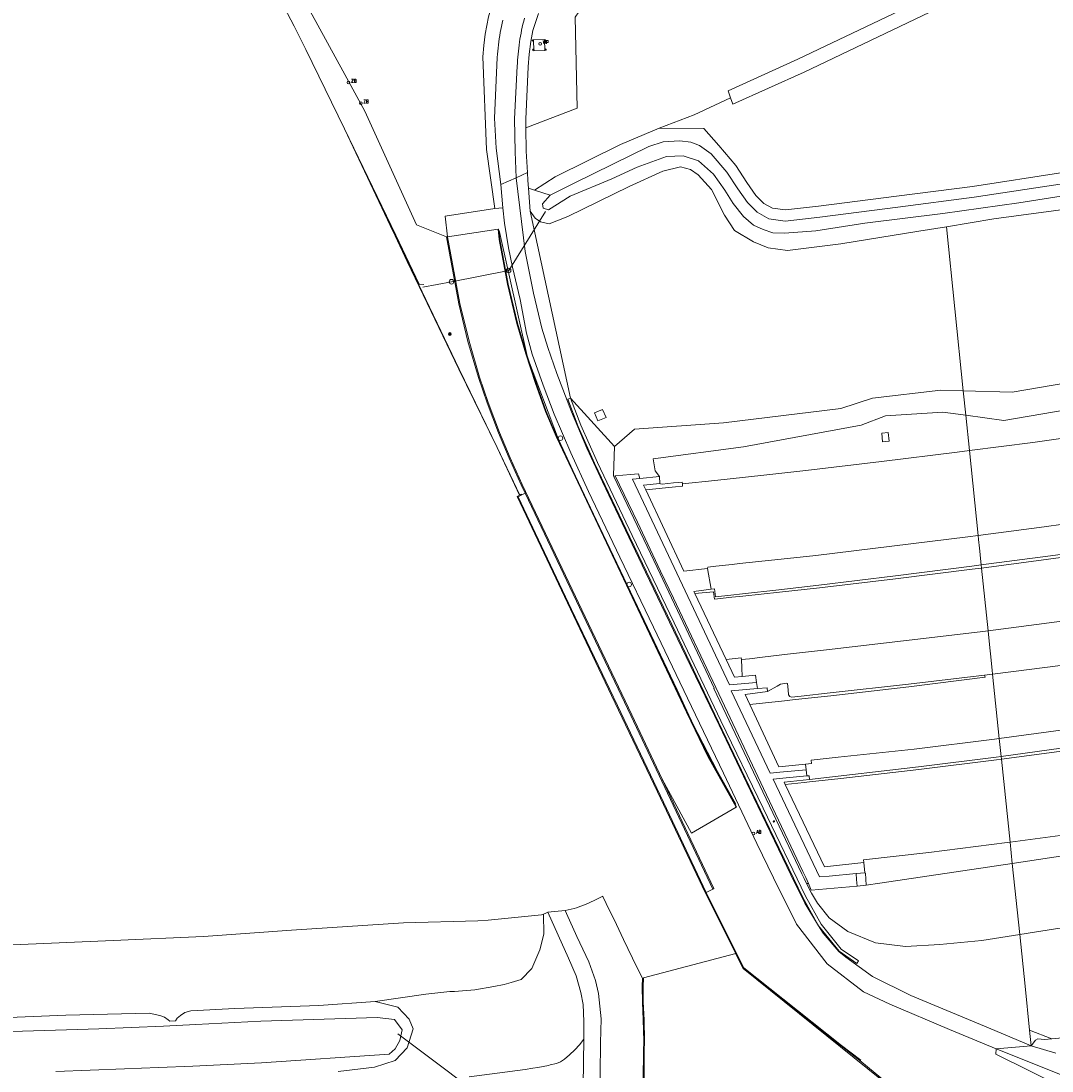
# Model space of a CAD drawing. Header units: metres. Extents: x 138165 to 154469, y 480134 to 494189.
# Tile 75 of 256: x 145120 to 145307, y 484895 to 485086. Entities that reach past the tile are written whole.
import ezdxf

# ---------------------------------------------------------------- set-up
doc = ezdxf.new("R2010")
doc.units = ezdxf.units.M
doc.header["$LTSCALE"] = 0.001
doc.header["$MEASUREMENT"] = 0
for name, color, linetype, lineweight in [('Level 5', 7, 'Continuous', 0), ('TOP-L-duiker', 7, 'Continuous', 0), ('TOP-L-terrein schutting raster hek leuning', 7, 'Continuous', 0), ('TOP-L-topo objecten punt', 7, 'Continuous', 0), ('TOP-L-topo objecten vlak', 7, 'Continuous', 0), ('TOP-L-water beschoeiing', 7, 'Continuous', 0)]:
    doc.layers.add(name, color=color, linetype=linetype, lineweight=lineweight)
doc.styles.add('Style-STANDARD', font='STANDARD.shx')

# ---------------------------------------------------------------- blocks, each defined once
blk = doc.blocks.new('24')
at = {"layer": 'TOP-L-topo objecten punt', "color": 7, "linetype": 'Continuous', "lineweight": 0}
for radius in [0.025, 0.0182, 0.0115, 0.005]:
    blk.add_circle((0, 0), radius, dxfattribs=at)
blk = doc.blocks.new('*U13')
at = {"layer": 'Level 5', "color": 7, "linetype": 'Continuous', "lineweight": 0}
blk.add_circle((0, 0), 0.0415, dxfattribs=at)
blk = doc.blocks.new('150')
at = {"layer": 'Level 5', "color": 7, "linetype": 'Continuous', "lineweight": 0}
blk.add_blockref('*U13', (0, 0), dxfattribs=at)
blk = doc.blocks.new('73')
at = {"layer": 'TOP-L-topo objecten punt', "color": 7, "linetype": 'Continuous', "lineweight": 0}
blk.add_circle((0, 0), 0.025, dxfattribs=at)
at = {"layer": 'TOP-L-topo objecten punt', "color": 7, "linetype": 'Continuous', "lineweight": 0, "style": 'Style-STANDARD'}
blk.add_text('WP', height=0.06, dxfattribs=at).set_placement((0.0483, 0))
blk = doc.blocks.new('10')
at = {"layer": 'TOP-L-topo objecten punt', "linetype": 'Continuous', "lineweight": 0}
blk.add_circle((0, 0), 0.0125, dxfattribs=at)
blk = doc.blocks.new('85')
at = {"layer": 'TOP-L-topo objecten punt', "color": 7, "linetype": 'Continuous', "lineweight": 0}
blk.add_circle((0, 0), 0.025, dxfattribs=at)
at = {"layer": 'TOP-L-topo objecten punt', "color": 7, "linetype": 'Continuous', "lineweight": 0, "style": 'Style-STANDARD'}
blk.add_text('ZB', height=0.06, dxfattribs=at).set_placement((0.0483, 0))
blk = doc.blocks.new('11')
at = {"layer": 'TOP-L-topo objecten punt', "color": 7, "linetype": 'Continuous', "lineweight": 0}
blk.add_circle((0, 0), 0.025, dxfattribs=at)
at = {"layer": 'TOP-L-topo objecten punt', "color": 7, "linetype": 'Continuous', "lineweight": 0, "style": 'Style-STANDARD'}
blk.add_text('AB', height=0.06, dxfattribs=at).set_placement((0.0483, 0))

msp = doc.modelspace()

# ---------------------------------------------------------------- linework, layer by layer
at = {"layer": 'TOP-L-duiker', "flags": 128}
for points in [[(145215.05, 485051.24), (145208.39, 485040.57), (145198.02, 485038.53), (145192.8, 485037.55)], [(145188.3, 484902.16), (145207.69, 484887.57)]]:
    msp.add_lwpolyline(points, dxfattribs=at)
at = {"layer": 'TOP-L-terrein schutting raster hek leuning', "flags": 128}
for points in [[(145221.17, 485001.83), (145221.12, 485001.94), (145218.24, 485008.08), (145217.45, 485009.9), (145211.8, 485024.79), (145206.64, 485047.8)], [(145221.17, 485001.83), (145231.74, 484979.65), (145238.95, 484964.52)], [(145249.58, 484943.79), (145246.24, 484949.72), (145241.79, 484958.37), (145238.95, 484964.52)]]:
    msp.add_lwpolyline(points, dxfattribs=at)
at = {"layer": 'TOP-L-topo objecten vlak', "flags": 128}
for points in [[(145478.24, 485215.72), (145439.61, 485196.4), (145418.93, 485186.72), (145391.07, 485173.3), (145363.53, 485160.24), (145338.57, 485148.62), (145321.74, 485138.34), (145314.6, 485134.25), (145305.62, 485128.22), (145294, 485122.38), (145292.65, 485122.03), (145282.65, 485117.58), (145263.76, 485108.25), (145236.25, 485095.47), (145224.86, 485090.28), (145221.8, 485088.45), (145220.42, 485086.47), (145220.83, 485070.02), (145211.49, 485066.42)], [(145493.61, 485189.83), (145491.82, 485188.93), (145483.7, 485184.98), (145388.11, 485139.43), (145260.8, 485078.89), (145248.19, 485073.13), (145248.62, 485071.86)], [(145248.62, 485071.86), (145249.01, 485070.72), (145261.96, 485076.54), (145389, 485137.17), (145484.75, 485182.62), (145493.03, 485186.48), (145494.44, 485187.14), (145495.01, 485187.46)], [(145197.11, 485046.66), (145191.64, 485048.82), (145182.3, 485069.45), (145178.67, 485076.11), (145172.38, 485087.6), (145164.75, 485101.15), (145162.89, 485105.09), (145159.84, 485103.68)], [(145159.84, 485103.68), (145159.99, 485103.35), (145164.04, 485095.23), (145169.51, 485084.86), (145171.58, 485080.65), (145178.63, 485066.23), (145187.45, 485047.59)], [(145212.05, 485100.83), (145210.52, 485099.08), (145209.49, 485097.73), (145208.58, 485096.37), (145207.67, 485094.83), (145206.86, 485093.24), (145206.1, 485091.24), (145205.44, 485089.18), (145204.75, 485086.58), (145204.42, 485084.99), (145204.13, 485083.38), (145203.86, 485081.36), (145203.69, 485079.32), (145204.35, 485062.52), (145205.89, 485051.78)], [(145287.78, 485048.5), (145296.4, 485049.91), (145312.18, 485052.02), (145325.96, 485054.32), (145343.33, 485056.66), (145357.9, 485059.44), (145372.3, 485061.69), (145385.62, 485064.24), (145401.69, 485067.1), (145421.63, 485071.25), (145438.86, 485074.88), (145454.63, 485077.79), (145463.25, 485079.73), (145476.44, 485082.89), (145487.62, 485085.33), (145495.06, 485087.02), (145508.98, 485090.69), (145519.25, 485093.3), (145531.51, 485096.38), (145543.1, 485099.22)], [(145211.24, 485086.3), (145211.11, 485085.76), (145210.98, 485085.23), (145210.85, 485084.69), (145210.74, 485084.15), (145210.63, 485083.61), (145210.53, 485083.07), (145210.43, 485082.53), (145210.35, 485081.99), (145210.27, 485081.44), (145210.2, 485080.9), (145210.14, 485080.35), (145210.08, 485079.8), (145210.03, 485079.25), (145209.99, 485078.7), (145209.96, 485078.15), (145209.94, 485077.6), (145209.47, 485068.04), (145209.55, 485062.1), (145209.77, 485057.38)], [(145211.49, 485066.42), (145211.47, 485068.01), (145211.93, 485077.51), (145212.09, 485079.76), (145212.39, 485082.1), (145212.76, 485084.05), (145213.79, 485087.17)], [(145206.94, 485056.14), (145206.13, 485062.77), (145205.82, 485068.2), (145206.31, 485079.2), (145206.35, 485079.76), (145206.4, 485080.33), (145206.46, 485080.9), (145206.52, 485081.46), (145206.59, 485082.02), (145206.67, 485082.58), (145206.76, 485083.15), (145206.85, 485083.71), (145206.95, 485084.26), (145207.06, 485084.82), (145207.18, 485085.38), (145207.3, 485085.93)], [(145212.87, 485082.4), (145212.93, 485080.36), (145214.96, 485080.43), (145214.88, 485082.46), (145212.87, 485082.4)], [(145248.62, 485071.86), (145242.02, 485068.81), (145235.68, 485066.37)], [(145290.82, 485018.75), (145299.67, 485018.49), (145329.43, 485023.59), (145355.14, 485028.64), (145380.67, 485033.73), (145405.27, 485037.91), (145430.29, 485043.29), (145455.7, 485048.56), (145482.67, 485055.57), (145494.96, 485058.52), (145507.96, 485061.63), (145539.25, 485068.55), (145551.29, 485071.64)], [(145211.79, 485058.33), (145211.55, 485062.17), (145211.49, 485066.42)], [(145235.68, 485066.37), (145228.67, 485063.42), (145216.82, 485057.52), (145213.08, 485055.1)], [(145308.91, 485058.31), (145292.5, 485055.82), (145278.73, 485054.02), (145264.6, 485052.21), (145258.58, 485051.55), (145256.21, 485051.86), (145254.65, 485052.73), (145253.22, 485054.16), (145251.57, 485056.51), (145249.56, 485059.59), (145246.5, 485063.21), (145243.76, 485066.33), (145235.68, 485066.37)], [(145552.79, 485066.67), (145539.07, 485063.07), (145510.28, 485056.96), (145495.66, 485053.53), (145482.74, 485050.49), (145457.33, 485044.39), (145430.27, 485038.66), (145406.66, 485033.9), (145380.76, 485028.92), (145356.63, 485023.61), (145330, 485018.83), (145298.2, 485013.38), (145291.28, 485014.33)], [(145309.21, 485056.33), (145292.78, 485053.84), (145278.99, 485052.04), (145264.83, 485050.22), (145258.56, 485049.53), (145255.57, 485049.92), (145253.43, 485051.13), (145251.69, 485052.87), (145249.92, 485055.39), (145247.95, 485058.4), (145245.14, 485061.72), (145242.98, 485063.23), (145241.45, 485063.8), (145239.4, 485064.07), (145236.4, 485063.91), (145233.82, 485063.05), (145227.3, 485059.83), (145220.12, 485056.36), (145215.9, 485054.19)], [(145215.9, 485054.19), (145214.54, 485052.66), (145214.65, 485051.85), (145215.62, 485051.53), (145219.53, 485054.04), (145227.09, 485057.15), (145231.69, 485059.29), (145236.98, 485061.21), (145240.06, 485061.36), (145242.83, 485060.44), (145245.51, 485058.04), (145247.57, 485055.11), (145249.11, 485052.73), (145250.95, 485050.35), (145252.81, 485048.79), (145254.56, 485047.98), (145256.29, 485047.39), (145258.42, 485047.35), (145264.11, 485047.77), (145273, 485049.14), (145287.13, 485050.91), (145300.9, 485052.84), (145309.75, 485054.2)], [(145291.95, 485007.91), (145303.43, 485009.4), (145317.05, 485011.29), (145330.81, 485013.29), (145344.39, 485015.35), (145358.02, 485017.52), (145371.6, 485019.77), (145385.22, 485022.13), (145398.92, 485024.61), (145412.39, 485027.16), (145425.97, 485029.77), (145439.52, 485032.49), (145453.05, 485035.33), (145466.57, 485038.27), (145480.05, 485041.29), (145493.46, 485044.4), (145506.89, 485047.63), (145520.32, 485050.85), (145533.74, 485054.15), (145547.09, 485057.6), (145554.91, 485059.68)], [(145209.77, 485057.38), (145211.79, 485058.33)], [(145211.79, 485058.33), (145211.87, 485056.89), (145211.96, 485055.46)], [(145212.26, 485051.32), (145213.2, 485050.04), (145214.16, 485049.36), (145215.73, 485049.03), (145219.11, 485050.34), (145230.26, 485055.79), (145236.37, 485058.6), (145239.56, 485059.34), (145241.34, 485058.87), (145242.77, 485057.9), (145245.16, 485055.24), (145247.55, 485050.59), (145249.35, 485047.8), (145252.79, 485045.78), (145255.46, 485044.69), (145258.97, 485044.21), (145268.61, 485045.4), (145282.76, 485047.68), (145287.78, 485048.5)], [(145206.94, 485056.14), (145209.77, 485057.38)], [(145207.34, 485051.94), (145206.94, 485056.14)], [(145303.16, 484900), (145295.39, 484903.25), (145281.35, 484909.11), (145274.35, 484912.56), (145269.56, 484916.05), (145268.26, 484917.09), (145265.42, 484920.43), (145264.6, 484921.73), (145262.08, 484925.86), (145259.58, 484930.97), (145252.86, 484944.94), (145246.54, 484958.1), (145239.74, 484972.29), (145233.22, 484985.84), (145227.16, 484998.53), (145225.39, 485002.27), (145222.54, 485008.37), (145219.77, 485014.91), (145217.12, 485021.91), (145215.47, 485026.61), (145214.4, 485030.09), (145212.89, 485036.48), (145211.36, 485043.99), (145209.77, 485057.38)], [(145211.96, 485055.46), (145212.26, 485051.32)], [(145213.08, 485055.1), (145211.96, 485055.46)], [(145215.9, 485054.19), (145213.08, 485055.1)], [(145296.79, 484899.46), (145288.31, 484902.97), (145277.54, 484907.52), (145272.76, 484909.79), (145266.16, 484914.85), (145260.58, 484922.06), (145256.4, 484930.43), (145253.41, 484936.66), (145247.33, 484949.45), (145240.82, 484963.04), (145234.66, 484975.89), (145228.52, 484988.61), (145222.86, 485000.52), (145219.64, 485007.51), (145216.65, 485014.49), (145214.64, 485019.74), (145212.67, 485025.41), (145211.63, 485029.2), (145210.49, 485035.33), (145209.07, 485041.15), (145208.38, 485044.64), (145207.61, 485049.12), (145207.34, 485051.94), (145205.89, 485051.78), (145196.89, 485050.44), (145197.31, 485046.68), (145206.46, 485048.06), (145206.56, 485048.07), (145206.76, 485046.2), (145208.28, 485038.11), (145209.97, 485031), (145211.61, 485025.47), (145213.36, 485020.11), (145215.18, 485015.02), (145217.08, 485010.5), (145219.97, 485004.43), (145240.74, 484960.55), (145244.61, 484952.5), (145249.73, 484943.31), (145249.65, 484943.26), (145241.55, 484938.53), (145236.24, 484948.32), (145245.59, 484928.49), (145245.41, 484928.41), (145244.18, 484927.8), (145246.43, 484923.26), (145251.04, 484914.1), (145258.09, 484908.51), (145268.75, 484900.05), (145272.23, 484897.36), (145272.08, 484897.34)], [(145197.31, 485046.68), (145196.89, 485050.44), (145205.89, 485051.78)], [(145205.89, 485051.78), (145207.34, 485051.94)], [(145207.34, 485051.94), (145207.61, 485049.12), (145208.38, 485044.64), (145209.07, 485041.15), (145210.49, 485035.33), (145211.63, 485029.2), (145212.67, 485025.41), (145214.64, 485019.74), (145216.65, 485014.49), (145219.64, 485007.51), (145222.86, 485000.52), (145228.52, 484988.61), (145234.66, 484975.89), (145240.82, 484963.04), (145247.33, 484949.45), (145253.41, 484936.66), (145256.4, 484930.43), (145260.58, 484922.06), (145266.16, 484914.85), (145272.76, 484909.79), (145277.54, 484907.52), (145288.31, 484902.97), (145296.79, 484899.46), (145303.16, 484900)], [(145219.6, 485017.43), (145212.26, 485051.32)], [(145290.82, 485018.75), (145287.78, 485048.5)], [(145210.8, 484999.88), (145210.73, 485000.01), (145210.39, 484999.85), (145206.31, 485008.47), (145199.41, 485022.67), (145190.05, 485042.23), (145187.49, 485047.61), (145187.45, 485047.59)], [(145187.45, 485047.59), (145187.79, 485046.87), (145190, 485042.21), (145199.37, 485022.65), (145206.27, 485008.45), (145210.35, 484999.82), (145209.91, 484999.61), (145219.59, 484979.18), (145227.06, 484963.51), (145235.38, 484946.01), (145244.03, 484927.76), (145249.56, 484916.72), (145250.92, 484914), (145257.98, 484908.4), (145272.08, 484897.34), (145272.23, 484897.36), (145268.75, 484900.05), (145258.09, 484908.51), (145251.04, 484914.1), (145246.43, 484923.26), (145244.18, 484927.8)], [(145197.31, 485046.68), (145197.11, 485046.66)], [(145197.11, 485046.66), (145199.35, 485034.52), (145201, 485027.66), (145202.93, 485021.16), (145204.47, 485016.56), (145206.55, 485011.1), (145208.5, 485006.53), (145210.66, 485001.7), (145211.39, 485000.16)], [(145206.46, 485048.06), (145197.31, 485046.68)], [(145236.24, 484948.32), (145230.74, 484959.98), (145210.85, 485001.78), (145208.68, 485006.61), (145206.74, 485011.17), (145204.66, 485016.63), (145203.12, 485021.22), (145201.2, 485027.72), (145199.54, 485034.56), (145197.31, 485046.68)], [(145249.65, 484943.26), (145249.73, 484943.31), (145244.61, 484952.5), (145240.74, 484960.55), (145219.97, 485004.43), (145217.08, 485010.5), (145215.18, 485015.02), (145213.36, 485020.11), (145211.61, 485025.47), (145209.97, 485031), (145208.28, 485038.11), (145206.76, 485046.2), (145206.56, 485048.07), (145206.46, 485048.06)], [(145206.46, 485048.06), (145206.66, 485046.18), (145208.18, 485038.09), (145209.87, 485030.97), (145211.51, 485025.44), (145213.27, 485020.08), (145215.09, 485014.98), (145216.99, 485010.46), (145219.88, 485004.38), (145240.65, 484960.5), (145244.53, 484952.45), (145249.65, 484943.26)], [(145564.34, 485028.51), (145555.41, 485026.1), (145541.76, 485022.51), (145528.23, 485019.14), (145514.6, 485015.8), (145500.95, 485012.53), (145487.27, 485009.35), (145473.58, 485006.29), (145459.89, 485003.3), (145446.16, 485000.44), (145432.39, 484997.64), (145418.61, 484994.92), (145404.83, 484992.32), (145391.02, 484989.82), (145377.18, 484987.42), (145363.35, 484985.11), (145349.49, 484982.9), (145335.62, 484980.79), (145321.73, 484978.77), (145307.82, 484976.85), (145295.34, 484975.25)], [(145296.16, 484967.4), (145308.92, 484969.02), (145322.85, 484970.92), (145336.76, 484972.97), (145350.69, 484975.11), (145364.61, 484977.33), (145378.51, 484979.68), (145392.4, 484982.13), (145406.27, 484984.65), (145420.11, 484987.27), (145433.94, 484989.99), (145447.71, 484992.81), (145461.49, 484995.73), (145475.27, 484998.74), (145489, 485001.88), (145502.73, 485005.14), (145516.41, 485008.5), (145530.05, 485011.9), (145543.42, 485015.28), (145557.34, 485018.95), (145566.48, 485021.46)], [(145227.55, 485008.63), (145231.23, 485011.8), (145247.34, 485012.93), (145268.61, 485015.55), (145274.39, 485017.41), (145286.76, 485018.87), (145290.82, 485018.75)], [(145291.28, 485014.33), (145290.82, 485018.75)], [(145445.55, 485018), (145442.69, 485017.42), (145429, 485014.65), (145415.37, 485012.02), (145401.69, 485009.47), (145387.99, 485006.97), (145374.28, 485004.58), (145360.55, 485002.3), (145346.83, 485000.13), (145333.07, 484998.02), (145319.29, 484995.99), (145305.52, 484994.11), (145293.54, 484992.54)], [(145219.6, 485017.43), (145219.14, 485017.24), (145220.97, 485012.26), (145223.96, 485005.65), (145230.34, 484992.24), (145237.98, 484976.36), (145246.43, 484958.67), (145254.07, 484942.79), (145261.72, 484926.87), (145264.6, 484921.74), (145268.3, 484917.16), (145271.55, 484914.94), (145271.84, 484915.37), (145268.71, 484917.49), (145265.03, 484922.04), (145262.21, 484927.12), (145254.55, 484943.05), (145246.89, 484958.89), (145238.41, 484976.68), (145230.81, 484992.53), (145224.48, 485005.73), (145221.45, 485012.49), (145219.6, 485017.43)], [(145227.55, 485008.63), (145219.6, 485017.43)], [(145224.56, 485013.3), (145226.05, 485013.89), (145225.41, 485015.36), (145223.95, 485014.78), (145224.56, 485013.3)], [(145291.28, 485014.33), (145287.14, 485014.9), (145276.73, 485014.23), (145272.32, 485012.51), (145250.96, 485008.57), (145234.59, 485006.42), (145234.94, 485004.21), (145235.72, 485003.2)], [(145291.28, 485014.33), (145291.95, 485007.91)], [(145276.04, 485011.08), (145277.23, 485011.19), (145277.38, 485009.62), (145276.18, 485009.52), (145276.04, 485011.08)], [(145227.48, 485003.21), (145227.37, 485003.41), (145227.55, 485008.63)], [(145239.92, 485001.9), (145245.77, 485002.51), (145248.57, 485002.8), (145254.67, 485003.43), (145262.28, 485004.28), (145276.01, 485005.91), (145289.73, 485007.62), (145291.95, 485007.91)], [(145293.54, 484992.54), (145291.95, 485007.91)], [(145297.76, 484951.99), (145310.95, 484953.72), (145324.97, 484955.66), (145339.09, 484957.7), (145353.1, 484959.85), (145367.1, 484962.1), (145381.16, 484964.43), (145395.06, 484966.86), (145409.07, 484969.43), (145423.01, 484972.07), (145437.02, 484974.84), (145450.98, 484977.72), (145464.68, 484980.62), (145478.61, 484983.66), (145492.44, 484986.81), (145506.68, 484990.21), (145520.18, 484993.43), (145533.94, 484996.87), (145547.66, 485000.41), (145561.37, 485004.04), (145570.96, 485006.66)], [(145227.71, 485003.34), (145227.48, 485003.21)], [(145227.48, 485003.21), (145235.29, 484986.73), (145241.62, 484973.42), (145245.67, 484964.82), (145245.6, 484964.8), (145253.34, 484948.43), (145261.56, 484931.2), (145261.97, 484930.31), (145262.4, 484929.4)], [(145232.2, 485002.85), (145231.95, 485003.71), (145230.49, 485003.59), (145227.71, 485003.34)], [(145227.71, 485003.34), (145231.75, 484994.91), (145235.94, 484986.07), (145238.26, 484981.16), (145245.93, 484964.95), (145247.02, 484962.65), (145254.61, 484946.64), (145261.76, 484931.6), (145262.28, 484930.48), (145262.79, 484929.39)], [(145253.36, 484965.87), (145248.44, 484965.41), (145230.83, 485002.72), (145232.2, 485002.85)], [(145235.72, 485003.2), (145232.2, 485002.85)], [(145235.72, 485003.2), (145235.82, 485001.95)], [(145235.82, 485001.95), (145232.83, 485001.65), (145233.24, 485000.79)], [(145233.24, 485000.79), (145238.66, 485001.34), (145239.93, 485001.47), (145239.92, 485001.9)], [(145233.24, 485000.79), (145240.17, 484986.04), (145244.44, 484986.55)], [(145235.82, 485001.95), (145235.93, 485001.88), (145236.24, 485001.85), (145238.29, 485002.05), (145239.15, 485002.14), (145239.84, 485002.2), (145239.92, 485001.9)], [(145244.18, 484927.8), (145236.44, 484944.15), (145228.1, 484961.69), (145219.8, 484979.08), (145213.81, 484991.71), (145210.11, 484999.54), (145210.8, 484999.88)], [(145210.8, 484999.88), (145211.39, 485000.16)], [(145211.39, 485000.16), (145230.56, 484959.9), (145245.41, 484928.41)], [(145293.54, 484992.54), (145291.69, 484992.3), (145277.88, 484990.57), (145264.1, 484988.91), (145256.64, 484988.09), (145250.25, 484987.42), (145248.93, 484987.28), (145245.98, 484986.96), (145244.5, 484986.8), (145244.44, 484986.55)], [(145293.54, 484992.54), (145293.62, 484991.76), (145293.79, 484990.22), (145293.84, 484989.7), (145293.98, 484988.34), (145294.1, 484987.17)], [(145575.37, 484992.08), (145565.18, 484989.38), (145551.52, 484985.77), (145537.66, 484982.17), (145523.69, 484978.68), (145509.26, 484975.21), (145495.93, 484972.08), (145482, 484968.89), (145467.93, 484965.81), (145453.95, 484962.85), (145439.98, 484959.98), (145425.96, 484957.21), (145411.82, 484954.52), (145397.79, 484951.97), (145383.72, 484949.53), (145369.51, 484947.22), (145355.4, 484944.97), (145341.18, 484942.76), (145327.18, 484940.67), (145312.91, 484938.7), (145299.33, 484936.91)], [(145294.1, 484987.17), (145306.19, 484988.75), (145312.09, 484989.53), (145312.17, 484989.31)], [(145312.17, 484989.31), (145312.18, 484989.02), (145306.29, 484988.21), (145294.16, 484986.61)], [(145483.23, 484988.57), (145477.89, 484987.36), (145463.93, 484984.28), (145450.14, 484981.38), (145436.24, 484978.54), (145422.32, 484975.8), (145408.49, 484973.2), (145394.43, 484970.64), (145380.49, 484968.19), (145366.5, 484965.81), (145352.48, 484963.56), (145338.54, 484961.43), (145324.31, 484959.41), (145310.77, 484957.51), (145297.37, 484955.71)], [(145299.73, 484933.06), (145312.03, 484934.9), (145348.34, 484940.34), (145365.25, 484942.71), (145379.99, 484945.74), (145387.2, 484942.72), (145401.92, 484945.57), (145414.01, 484950.95), (145427.52, 484954.18), (145443.1, 484956.78), (145458.27, 484959.86), (145476.99, 484963.97), (145492.73, 484967.64), (145509.86, 484971.68), (145530.27, 484976.87), (145545.09, 484980.27), (145559.39, 484984.2), (145575.66, 484988.42), (145576.42, 484988.62)], [(145576.42, 484988.62), (145575.66, 484988.42), (145559.39, 484984.2), (145545.09, 484980.27), (145530.27, 484976.87), (145509.86, 484971.68), (145492.73, 484967.64), (145476.99, 484963.97), (145458.27, 484959.86), (145443.1, 484956.78), (145427.52, 484954.18), (145414.01, 484950.95), (145401.92, 484945.57), (145387.2, 484942.72), (145379.99, 484945.74), (145365.25, 484942.71), (145348.34, 484940.34), (145312.03, 484934.9), (145299.73, 484933.06)], [(145242.16, 484982), (145245.51, 484982.32), (145245.71, 484980.99), (145248.86, 484981.31), (145249.54, 484981.38), (145250.88, 484981.52), (145257.51, 484982.24), (145264.77, 484983.03), (145278.57, 484984.64), (145292.42, 484986.38), (145294.16, 484986.61)], [(145244.44, 484986.55), (145245.1, 484982.81)], [(145245.1, 484982.81), (145245.74, 484982.83), (145245.88, 484981.41), (145248.67, 484981.71), (145250.82, 484981.94), (145257.41, 484982.68), (145264.66, 484983.52), (145278.55, 484985.2), (145292.38, 484986.94), (145294.1, 484987.17)], [(145294.16, 484986.61), (145294.1, 484987.17)], [(145294.16, 484986.61), (145295.34, 484975.25)], [(145297.71, 484952.47), (145310.79, 484954.26), (145324.85, 484956.21), (145338.98, 484958.26), (145352.98, 484960.4), (145366.99, 484962.65), (145380.96, 484964.98), (145395, 484967.44), (145408.94, 484969.98), (145422.96, 484972.66), (145436.87, 484975.4), (145450.83, 484978.28), (145464.53, 484981.18), (145478.54, 484984.27), (145483.94, 484985.5)], [(145245.1, 484982.81), (145241.99, 484982.35), (145242.16, 484982)], [(145242.16, 484982), (145247.82, 484970.04)], [(145295.34, 484975.25), (145293.91, 484975.07), (145279.98, 484973.39), (145266.03, 484971.77), (145258.97, 484970.97), (145254.4, 484970.45), (145252.08, 484970.18), (145250.61, 484970.03)], [(145296.16, 484967.4), (145296.09, 484968.08), (145295.78, 484971.05), (145295.72, 484971.58), (145295.41, 484974.58), (145295.34, 484975.25)], [(145250.61, 484970.03), (145250.56, 484970.33), (145247.82, 484970.04)], [(145247.82, 484970.04), (145249.33, 484966.85), (145250.75, 484966.97)], [(145250.61, 484970.03), (145250.68, 484968.55), (145250.75, 484966.97)], [(145250.75, 484966.97), (145253.18, 484967.19), (145253.36, 484965.87)], [(145252.11, 484961.88), (145258.42, 484962.55), (145259.86, 484962.7), (145261.54, 484962.88), (145266.83, 484963.46), (145280.96, 484965.08), (145294.81, 484966.82), (145294.69, 484967.22)], [(145255.34, 484964.21), (145257.07, 484965.22), (145257.67, 484965.53), (145258.73, 484965.74), (145258.94, 484965.65), (145259.05, 484964.51), (145259.13, 484963.63), (145259.36, 484963.3), (145259.7, 484963.22), (145261.44, 484963.41), (145266.71, 484963.97), (145280.88, 484965.58), (145294.69, 484967.22)], [(145294.69, 484967.22), (145296.16, 484967.4)], [(145296.16, 484967.4), (145297.37, 484955.71)], [(145262.34, 484950.03), (145257.56, 484949.6), (145255.81, 484949.44), (145248.74, 484964.33), (145253.5, 484964.76)], [(145253.36, 484965.87), (145253.5, 484964.76)], [(145253.5, 484964.76), (145255.28, 484964.92), (145255.34, 484964.21)], [(145255.34, 484964.21), (145251.27, 484963.66), (145252.11, 484961.88)], [(145252.11, 484961.88), (145257.4, 484950.58), (145262.24, 484951.06)], [(145297.37, 484955.71), (145296.52, 484955.6), (145281.93, 484953.79), (145268.12, 484952.3), (145263.24, 484951.76), (145263.31, 484951.2), (145262.24, 484951.06)], [(145297.37, 484955.71), (145297.71, 484952.47)], [(145258.55, 484947.36), (145261.99, 484947.73), (145262.94, 484947.83), (145265.77, 484948.13), (145268.62, 484948.44), (145282.79, 484950.11), (145296.83, 484951.86), (145297.76, 484951.99)], [(145262.92, 484948.29), (145282.7, 484950.56), (145296.78, 484952.35), (145297.71, 484952.47)], [(145297.71, 484952.47), (145297.76, 484951.99)], [(145299.33, 484936.91), (145297.76, 484951.99)], [(145262.24, 484951.06), (145262.34, 484950.03)], [(145262.34, 484950.03), (145262.46, 484948.91)], [(145236.24, 484948.32), (145241.55, 484938.53), (145249.65, 484943.26)], [(145245.41, 484928.41), (145245.59, 484928.49), (145236.24, 484948.32)], [(145271.42, 484931.23), (145266.51, 484930.77), (145264.76, 484930.61), (145256.33, 484948.36), (145258.08, 484948.52), (145262.46, 484948.91)], [(145262.92, 484948.29), (145258.35, 484947.78), (145258.55, 484947.36)], [(145258.55, 484947.36), (145265.67, 484932.42), (145272.81, 484933.22)], [(145262.46, 484948.91), (145262.86, 484948.95), (145262.92, 484948.29)], [(145299.33, 484936.91), (145298.77, 484936.83), (145284.59, 484935.06), (145272.76, 484933.68), (145272.81, 484933.22)], [(145299.73, 484933.06), (145299.33, 484936.91)], [(145299.73, 484933.06), (145275.73, 484929.46), (145273.25, 484929.09), (145271.61, 484928.93), (145263.25, 484928.2), (145262.79, 484929.39), (145262.4, 484929.4), (145263.3, 484927.64), (145264.38, 484925.86), (145266.52, 484923.22), (145269.91, 484920.71), (145274.92, 484918.67), (145280.35, 484917.99), (145286.6, 484918.36), (145294.22, 484919.08), (145301.07, 484920.15)], [(145272.81, 484933.22), (145272.98, 484931.37)], [(145273.25, 484929.09), (145275.73, 484929.46), (145299.73, 484933.06)], [(145301.07, 484920.15), (145299.73, 484933.06)], [(145272.98, 484931.37), (145271.42, 484931.23)], [(145271.42, 484931.23), (145271.48, 484930.16), (145271.61, 484928.93)], [(145272.98, 484931.37), (145273.09, 484931.32), (145273.25, 484929.09)], [(145244.18, 484927.8), (145245.41, 484928.41)], [(145303.16, 484900), (145302.87, 484902.84), (145302.04, 484910.78), (145301.07, 484920.15), (145294.22, 484919.08), (145286.6, 484918.36), (145280.35, 484917.99), (145274.92, 484918.67), (145269.91, 484920.71), (145266.52, 484923.22), (145264.38, 484925.86), (145263.3, 484927.64), (145262.4, 484929.4)], [(145262.4, 484929.4), (145262.79, 484929.39)], [(145262.79, 484929.39), (145263.25, 484928.2), (145271.61, 484928.93)], [(145271.61, 484928.93), (145273.25, 484929.09)], [(145232.78, 484894.03), (145232.82, 484898.94), (145232.87, 484900.89), (145232.8, 484904.67), (145232.64, 484907.9), (145232.62, 484910.72), (145232.68, 484912.26), (145231.62, 484914.24), (145229.21, 484919.28), (145227.5, 484922.91), (145226.69, 484924.54), (145225.48, 484927.09), (145225.46, 484927.11), (145224.24, 484926.53), (145222.85, 484925.87), (145222.74, 484925.81), (145220.71, 484925.02), (145220.25, 484924.9), (145218.62, 484924.51)], [(145301.07, 484920.15), (145307.56, 484921.17), (145321.71, 484923.21), (145332.47, 484924.69), (145343.94, 484926.43), (145352.65, 484926.23)], [(145218.62, 484924.51), (145215.46, 484924.23)], [(145224.99, 484893.37), (145225, 484894.98), (145225.06, 484900.54), (145225.14, 484904.86), (145224.68, 484909.45), (145224.13, 484911.83), (145222.92, 484915.21), (145220.77, 484919.83), (145218.86, 484924), (145218.62, 484924.51)], [(145214.72, 484923.85), (145214.32, 484923.74), (145204.68, 484922.78), (145202.78, 484922.64), (145189.29, 484922.3), (145169.01, 484920.93), (145153.04, 484919.78), (145136.66, 484919.07), (145117.06, 484918.24), (145096.99, 484917.68), (145076.64, 484917.33), (145056.21, 484916.98), (145038.46, 484916.96), (145021.89, 484916.99), (145006.24, 484917.3), (144994.68, 484917.39), (144984.53, 484914.87), (144969.27, 484915.64), (144958.39, 484919.51), (144942.16, 484920.24), (144925.79, 484921.08), (144920.6, 484921.47)], [(145214.72, 484923.85), (145214.77, 484920.26), (145214.02, 484917.39), (145212.58, 484913.99), (145210.65, 484912.02), (145208.82, 484911.48), (145207.54, 484911.1), (145205.7, 484910.76), (145202.23, 484910.11), (145198.55, 484909.86), (145197.7, 484909.81), (145196.63, 484909.7), (145193.36, 484909.37), (145184.17, 484908)], [(145215.46, 484924.23), (145215.1, 484924.04), (145214.72, 484923.85)], [(145215.46, 484924.23), (145219.25, 484915.86), (145220.61, 484912.65), (145221.5, 484909.63), (145221.87, 484907.49), (145222.02, 484904.42), (145222, 484901.18)], [(145301.07, 484920.15), (145302.04, 484910.78), (145302.87, 484902.84)], [(145272.08, 484897.34), (145257.98, 484908.4), (145250.92, 484914), (145249.56, 484916.72), (145232.84, 484912.3), (145232.77, 484910.71), (145232.79, 484907.9), (145232.95, 484904.67), (145233.02, 484900.89), (145232.97, 484898.94), (145232.93, 484894.04)], [(145184.17, 484908), (145173.95, 484907.3), (145158.71, 484906.74), (145150.73, 484906.32), (145149.66, 484906.01), (145148.87, 484905.5), (145148.29, 484905.03), (145147.96, 484904.53), (145146.93, 484904.48), (145146.62, 484904.7), (145145.95, 484905.2), (145145.15, 484905.49), (145143.2, 484905.93), (145128.09, 484905.55), (145111.83, 484904.9)], [(145177.44, 484895.35), (145184.05, 484896.09), (145187.8, 484897.32), (145189.95, 484899.62), (145191.05, 484903.06), (145190.33, 484904.8), (145188.29, 484907), (145184.17, 484908)], [(145441.81, 484900.36), (145440.75, 484900.24), (145435.44, 484900.28), (145428.44, 484901.17), (145419.83, 484902.35), (145407.08, 484904.07), (145394.53, 484905.18), (145385.47, 484905.7), (145373.97, 484905.89), (145361.23, 484905.2), (145352.93, 484904.69), (145337.39, 484903.96), (145331.73, 484903.43), (145318.9, 484902.4), (145306.87, 484901.24)], [(145126.27, 484895.35), (145132.48, 484895.56), (145138.69, 484895.79), (145144.9, 484896.04), (145151.11, 484896.3), (145157.32, 484896.59), (145163.53, 484896.89), (145186.71, 484898.5), (145187.78, 484899.42), (145188.63, 484900.98), (145189.09, 484902.86), (145187.65, 484904.77), (145184.56, 484905.12), (145163.41, 484904.47), (145151.67, 484903.84), (145145.79, 484903.56), (145139.92, 484903.31), (145134.05, 484903.08), (145128.17, 484902.87), (145122.2, 484902.68), (145116.23, 484902.52)], [(145306.87, 484901.24), (145302.87, 484902.84)], [(145302.87, 484902.84), (145303.16, 484900)], [(145222, 484901.18), (145221.22, 484900.16), (145220.36, 484899.24), (145219.4, 484898.34), (145218.51, 484897.57), (145217.76, 484897.09), (145217.08, 484896.79), (145215.92, 484896.51), (145215.59, 484896.43), (145213.68, 484896.08), (145212.74, 484895.93), (145211.35, 484895.72), (145201.24, 484894.38)], [(145222, 484901.18), (145221.85, 484888.57)], [(145303.16, 484900), (145296.79, 484899.46)], [(145303.16, 484900), (145303.91, 484901.02), (145304.38, 484901.28), (145305.56, 484901.11), (145306.87, 484901.24)], [(145303.16, 484900), (145307.6, 484898.66)], [(145296.79, 484899.46), (145296.72, 484898.46), (145308.57, 484892.62), (145338.89, 484879.39), (145579.08, 484774.65)], [(145587.25, 484771.92), (145585.85, 484773.14), (145584.34, 484774.21), (145583.36, 484774.78), (145309.37, 484894.45), (145296.79, 484899.46)], [(145305.3, 484852.78), (145288.68, 484883.6), (145272.08, 484897.34)]]:
    msp.add_lwpolyline(points, dxfattribs=at)
at = {"layer": 'TOP-L-water beschoeiing', "flags": 128}
for points in [[(145171.58, 485080.65), (145178.63, 485066.23), (145187.92, 485046.94)], [(145193.01, 485038.02), (145192.17, 485038.08), (145187.92, 485046.94)], [(145305.3, 484852.78), (145288.68, 484883.6), (145250.91, 484914.02), (145249.54, 484916.71)]]:
    msp.add_lwpolyline(points, dxfattribs=at)

# ---------------------------------------------------------------- block references
at = {"layer": 'TOP-L-topo objecten punt', "xscale": 10, "yscale": 10, "zscale": 10}
for name, p in [('10', (145212.77, 485082.26)), ('10', (145212.86, 485080.58)), ('73', (145214.11, 485081.64)), ('10', (145214.99, 485082.26)), ('10', (145215.08, 485080.61)), ('85', (145179.35, 485074.63)), ('85', (145181.56, 485070.91)), ('150', (145208.38, 485040.57)), ('150', (145198.01, 485038.52)), ('24', (145197.7, 485029.04)), ('150', (145217.79, 485010.17)), ('150', (145230.23, 484983.62)), ('10', (145256.48, 484940.67)), ('11', (145252.81, 484938.47))]:
    msp.add_blockref(name, p, dxfattribs=at)

doc.saveas('drawing.dxf')
